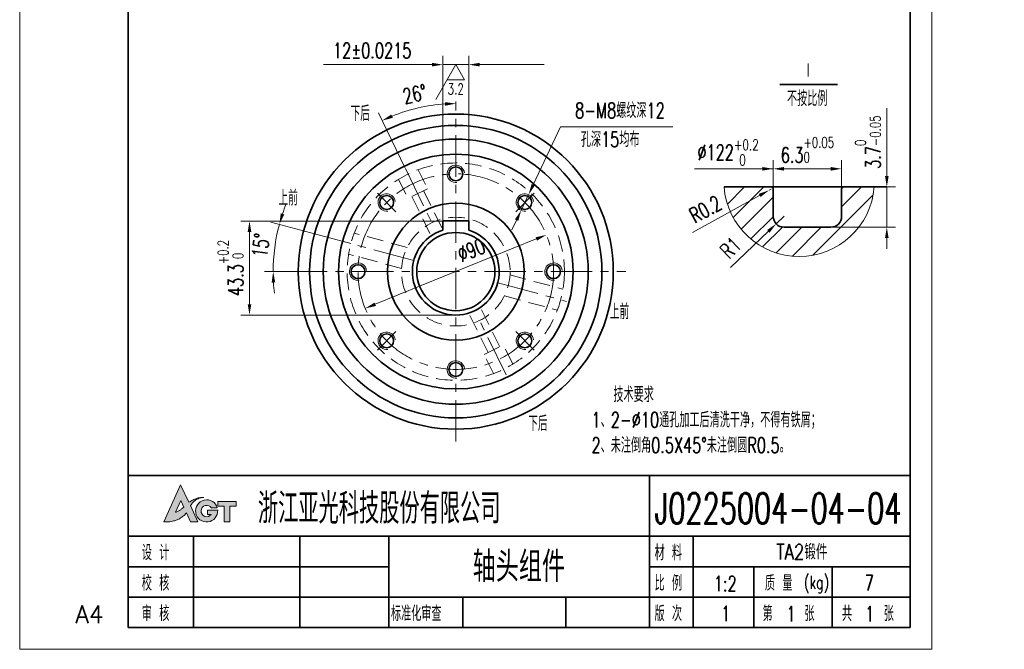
# Model space of a CAD drawing. Header units: millimetres. Extents: x -50 to 403, y -10 to 584.
# Tile 1 of 2: x -50 to 403, y -10 to 280. Entities that reach past the tile are written whole.
import ezdxf
from ezdxf.enums import TextEntityAlignment as Align

# ---------------------------------------------------------------- set-up
doc = ezdxf.new("R2010")
doc.units = ezdxf.units.MM
doc.header["$LTSCALE"] = 0.6
doc.linetypes.add('CENTER', pattern=[50.8, 31.75, -6.35, 6.35, -6.35])
doc.linetypes.add('DASHED', pattern=[19.05, 12.7, -6.35])
doc.layers.get('0').update_dxf_attribs({"lineweight": 35})
for name, color, linetype, lineweight in [('2细线层', 4, 'Continuous', 35), ('3中心线层', 1, 'CENTER', 35), ('4虚线层', 6, 'DASHED', 35), ('YGJ波浪线', 3, 'Continuous', 15), ('YGJ粗实线', 7, 'Continuous', 35), ('YGJ细实线', 3, 'Continuous', 15), ('YGJ细虚线', 2, 'DASHED', 15), ('尺寸线', 4, 'Continuous', 15), ('细实线', 2, 'Continuous', 15)]:
    doc.layers.add(name, color=color, linetype=linetype, lineweight=lineweight)
doc.layers.add('YGJ不打印图层', color=250, linetype='Continuous', lineweight=35, plot=False)
doc.styles.add('HC_GBDIM', font='romans', dxfattribs={"width": 0.667, "bigfont": 'gbcbig'})
doc.styles.add('标准', font='romans.shx', dxfattribs={"width": 0.7, "bigfont": 'hzdx.shx'})
doc.dimstyles.new('HC_GBDIM', dxfattribs={"dimtxt": 3.5, "dimasz": 2.5, "dimexe": 2, "dimexo": 0, "dimgap": 1.5, "dimtad": 1, "dimdec": 1, "dimzin": 0, "dimdsep": 46, "dimtxsty": 'HC_GBDIM', "dimcen": 2.5, "dimclrd": 3, "dimclre": 3, "dimclrt": 2, "dimadec": 0, "dimazin": 0, "dimtfac": 0.714286, "dimtdec": 1, "dimtmove": 0, "dimatfit": 3, "dimfxl": 1, "dimtzin": 0, "dimlwd": -1, "dimlwe": -1, "dimarcsym": 0})

# ---------------------------------------------------------------- blocks, each defined once
blk = doc.blocks.new('*U193')
at = {"layer": 'YGJ粗实线'}
for p, q in [((0, 0), (0, 287)), ((180, 287), (0, 287)), ((180, 287), (180, 0)), ((0, 0), (180, 0))]:
    blk.add_line(p, q, dxfattribs=at)
at = {"layer": 'YGJ细实线'}
for p, q in [((-25, -5), (-25, 292)), ((185, 292), (-25, 292)), ((185, 292), (185, -5)), ((-25, -5), (-25, 0)), ((-25, -5), (185, -5)), ((-25, -5), (0, -5))]:
    blk.add_line(p, q, dxfattribs=at)
at = {"layer": 'YGJ细虚线', "style": 'HC_GBDIM'}
blk.add_text('A4', height=4, dxfattribs=at).set_placement((-8.91, 3.04), align=Align.MIDDLE)
blk = doc.blocks.new('图标')
at = {"layer": 'YGJ细实线', "true_color": 0x0194a4}
h = blk.add_hatch(color=134, dxfattribs=at)
h.dxf.hatch_style = 1
edge = h.paths.add_edge_path()
edge.add_line((3171, -778.12), (3171.97, -780.18))
edge.add_line((3171.97, -780.18), (3173.62, -780.18))
edge.add_line((3173.62, -780.18), (3171.94, -776.47))
edge.add_spline(control_points=[(3171.94, -776.47), (3172.04, -776.33), (3172.28, -776.01), (3172.66, -775.54), (3173.17, -775.17), (3173.69, -774.88), (3174.3, -774.67), (3174.74, -774.61), (3174.99, -774.57)], knot_values=[0, 0, 0, 0, 0.506127, 1.21303, 1.808166, 2.393737, 2.961146, 3.730688, 3.730688, 3.730688, 3.730688], degree=3, periodic=0)
edge.add_spline(control_points=[(3174.99, -774.57), (3174.82, -774.57), (3174.47, -774.56), (3173.96, -774.65), (3173.44, -774.78), (3172.96, -774.98), (3172.46, -775.19), (3172.01, -775.44), (3171.7, -775.62), (3171.54, -775.71)], knot_values=[0, 0, 0, 0, 0.51474, 1.050592, 1.532108, 2.126606, 2.609842, 3.144291, 3.68733, 3.68733, 3.68733, 3.68733], degree=3, periodic=0)
edge.add_line((3171.54, -775.71), (3169.66, -771.68))
edge.add_line((3169.66, -771.68), (3165.83, -780.24))
edge.add_spline(control_points=[(3165.83, -780.24), (3166.43, -780.23), (3167.33, -780.21), (3168.46, -779.89), (3169.27, -779.6), (3169.96, -779.12), (3170.58, -778.65), (3170.88, -778.27), (3171, -778.12)], knot_values=[0, 0, 0, 0, 1.794018, 2.686483, 3.50397, 4.356695, 5.212459, 5.80159, 5.80159, 5.80159, 5.80159], degree=3, periodic=0)
edge = h.paths.add_edge_path(flags=16)
edge.add_spline(control_points=[(3170.4, -776.84), (3170.28, -776.94), (3170.07, -777.1), (3169.76, -777.36), (3169.45, -777.56), (3169.12, -777.78), (3168.79, -777.93), (3168.56, -777.98), (3168.46, -778.01)], knot_values=[0, 0, 0, 0, 0.461656, 0.781514, 1.214544, 1.57739, 1.966104, 2.284035, 2.284035, 2.284035, 2.284035], degree=3, periodic=0)
edge.add_line((3168.46, -778.01), (3169.69, -775.27))
edge.add_line((3169.69, -775.27), (3170.4, -776.84))
h = blk.add_hatch(color=134, dxfattribs=at)
h.dxf.hatch_style = 1
h.paths.add_polyline_path([(3178.21, -777.51), (3175.84, -777.51), (3175.84, -778.49), (3176.72, -778.49, -3.223034), (3176.78, -777.02), (3178.12, -777.02, 2.021246), (3175.66, -780.24, 0.434957)])
h = blk.add_hatch(color=134, dxfattribs=at)
h.dxf.hatch_style = 1
h.paths.add_polyline_path([(3178.27, -776.35), (3178.27, -776.62), (3179.71, -776.62), (3179.71, -780.24), (3181.02, -780.24), (3181.02, -776.62), (3182.47, -776.62), (3182.47, -775.51), (3178.27, -775.51)])
at = {"layer": 'YGJ细实线', "color": 134, "true_color": 0x0194a4}
for p, q in [((3165.83, -780.24), (3169.66, -771.68)), ((3171.54, -775.71), (3169.66, -771.68)), ((3168.46, -778.01), (3169.69, -775.27)), ((3170.4, -776.84), (3169.69, -775.27)), ((3173.62, -780.18), (3171.94, -776.47)), ((3176.78, -777.02), (3178.12, -777.02)), ((3178.27, -775.51), (3182.47, -775.51)), ((3178.27, -775.51), (3178.27, -776.35)), ((3178.27, -775.51), (3178.27, -776.62)), ((3178.27, -776.62), (3179.71, -776.62)), ((3179.71, -776.62), (3179.71, -780.24)), ((3181.02, -776.62), (3182.47, -776.62)), ((3181.02, -776.62), (3181.02, -780.24)), ((3182.47, -775.51), (3182.47, -776.62)), ((3171.97, -780.18), (3171, -778.12)), ((3175.84, -778.49), (3175.84, -777.51)), ((3175.84, -777.51), (3178.21, -777.51)), ((3175.84, -778.49), (3176.72, -778.49)), ((3171.97, -780.18), (3173.62, -780.18)), ((3179.71, -780.24), (3181.02, -780.24))]:
    blk.add_line(p, q, dxfattribs=at)
for centre, radius, start, end in [((3175.66, -777.69), 2.55, 15.2946, 4.0279), ((3175.68, -777.72), 1.3, 32.4416, 323.4921)]:
    blk.add_arc(centre, radius, start, end, dxfattribs=at)
for points in [[(3171.54, -775.71), (3172.01, -775.44), (3172.48, -775.19), (3172.92, -774.99), (3173.48, -774.78), (3173.95, -774.66), (3174.48, -774.58), (3174.99, -774.57)], [(3174.99, -774.57), (3174.23, -774.71), (3173.7, -774.9), (3173.18, -775.17), (3172.71, -775.53), (3172.24, -776.07), (3171.94, -776.47)], [(3168.46, -778.01), (3168.77, -777.92), (3169.12, -777.77), (3169.43, -777.57), (3169.79, -777.33), (3170.03, -777.13), (3170.4, -776.84)], [(3171, -778.12), (3170.62, -778.57), (3169.96, -779.12), (3169.24, -779.58), (3168.48, -779.88), (3167.62, -780.11), (3165.83, -780.24)]]:
    blk.add_spline(points, degree=3, dxfattribs=at)
blk = doc.blocks.new('HC_BTL_BLK')
at = {"layer": 'YGJ不打印图层'}
for p, q in [((-140.5, 21), (-140.5, 0)), ((-79.27, 7), (-79.27, 0))]:
    blk.add_line(p, q, dxfattribs=at)
at = {"layer": 'YGJ粗实线'}
for p, q in [((-180, 35), (0, 35)), ((-180, 35), (-180, 0)), ((-60, 35), (-60, 0)), ((0, 0), (0, 35)), ((-180, 21), (-60, 21)), ((-165, 21), (-165, 0)), ((-120, 21), (-120, 0)), ((-60, 21), (0, 21)), ((-50, 7), (-50, 21)), ((-120, 14), (-180, 14)), ((0, 14), (-60, 14)), ((-36, 7), (-36, 14)), ((-18, 7), (-18, 14)), ((-120, 7), (-180, 7)), ((-60, 7), (-120, 7)), ((-103, 7), (-103, 0)), ((0, 7), (-60, 7)), ((-60, 7), (-60, 0)), ((-60, 7), (-60, 0)), ((-50, 0), (-50, 7)), ((-36, 0), (-36, 7)), ((-18, 0), (-18, 7)), ((-180, 0), (0, 0))]:
    blk.add_line(p, q, dxfattribs=at)
at = {"layer": 'YGJ细实线'}
blk.add_blockref('图标', (-3337.63, 804.53), dxfattribs=at)
at = {"layer": 'YGJ粗实线', "style": '标准', "width": 0.7}
for s, height, p in [('设 计', 3.5, (-176.89, 15.48)), ('材 料', 3.5, (-58.86, 15.48)), ('校 核', 3.5, (-176.89, 8.48)), ('比 例', 3.5, (-58.86, 8.48)), ('质 量', 3.5, (-33.44, 8.48)), ('(kg)', 3, (-24.46, 8.9)), ('审 核', 3.5, (-176.89, 1.48)), ('标准化审查', 3.5, (-119.53, 1.48)), ('版 次', 3.5, (-58.86, 1.48)), ('第    张', 3.5, (-33.99, 1.48)), ('共    张', 3.5, (-15.73, 1.48))]:
    blk.add_text(s, height=height, dxfattribs=at).set_placement(p)
at = {"layer": 'YGJ粗实线', "style": '标准'}
for tag, p, width in [('设计', (-163.61, 15.42), 0.7), ('设计日期', (-139.9, 15.53), 0.5), ('校核', (-163.62, 8.27), 0.7), ('校核日期', (-139.91, 8.15), 0.5), ('审核', (-163.9, 1.17), 0.7), ('审核日期', (-139.93, 1.47), 0.5), ('标准化', (-102.02, 1.32), 0.7), ('标准化日期', (-78.22, 1.4), 0.5)]:
    blk.add_attdef(tag, p, '', height=3.5, dxfattribs=dict(at, width=width))
at = {"layer": 'YGJ细虚线', "style": '标准', "width": 0.7}
blk.add_text('浙江亚光科技股份有限公司', height=7, dxfattribs=at).set_placement((-150.17, 23.91))
at = {"layer": 'YGJ细虚线', "style": '标准'}
blk.add_attdef('图样代号', text='', height=7, dxfattribs=at).set_placement((-58.84, 23.93), (-2.02, 23.93), align=Align.FIT)
blk.add_attdef('图样名称', text='', height=7, rotation=359.9203, dxfattribs=at).set_placement((-118.11, 10.54), (-62.08, 10.46), align=Align.FIT)
at = {"layer": 'YGJ细虚线', "color": 2, "style": '标准'}
blk.add_attdef('材料名称', text='', height=3.5, dxfattribs=at).set_placement((-48.51, 15.65), (-1.4, 15.65), align=Align.FIT)
at = {"layer": 'YGJ细虚线', "style": '标准', "width": 0.7}
for tag, p in [('比例', (-42.58, 8.34)), ('版本号', (-42.46, 1.45)), ('页码', (-27.44, 1.39)), ('页数', (-9.32, 1.39))]:
    blk.add_attdef(tag, text='', height=3.5, dxfattribs=at).set_placement(p, align=Align.CENTER)
at = {"layer": 'YGJ细虚线', "color": 2, "style": '标准', "width": 0.7}
blk.add_attdef('重量', text='', height=3.5, dxfattribs=at).set_placement((-9.41, 8.55), align=Align.CENTER)
blk = doc.blocks.new('*D304')
at = {"layer": 'YGJ细实线', "color": 3}
for p, q in [((144.78, 187.08), (144.78, 263.03)), ((156.78, 187.08), (156.78, 263.03)), ((139.78, 259.03), (89.81, 259.03)), ((156.78, 259.03), (144.78, 259.03)), ((161.78, 259.03), (166.78, 259.03))]:
    blk.add_line(p, q, dxfattribs=at)
for points in [[(139.78, 258.2), (139.78, 259.87), (144.78, 259.03)], [(161.78, 259.87), (161.78, 258.2), (156.78, 259.03)]]:
    blk.add_solid(points, dxfattribs=at)
at = {"layer": 'YGJ细实线', "color": 2, "insert": (112.29, 265.53), "char_height": 7, "attachment_point": 5, "style": '标准'}
blk.add_mtext('12%%P0.0215', dxfattribs=at)
blk = doc.blocks.new('*D348')
at = {"layer": 'YGJ细实线', "color": 3}
blk.add_line((187.85, 178.81), (113.71, 148.75), dxfattribs=at)
for points in [[(188.16, 178.04), (187.53, 179.58), (192.48, 180.69)], [(113.39, 149.53), (114.02, 147.98), (109.07, 146.87)]]:
    blk.add_solid(points, dxfattribs=at)
at = {"layer": 'YGJ细实线', "color": 2, "insert": (157.91, 173.69), "char_height": 7, "attachment_point": 5, "rotation": 22.0672, "style": '标准'}
blk.add_mtext('%%c90{}{{\\H0.7x;}{}}', dxfattribs=at)
blk = doc.blocks.new('*D347')
at = {"layer": 'YGJ细实线', "color": 3}
for p, q in [((150.78, 187.08), (51.8, 187.08)), ((55.8, 148.78), (55.8, 182.08)), ((150.78, 143.78), (51.8, 143.78))]:
    blk.add_line(p, q, dxfattribs=at)
for points in [[(56.63, 182.08), (54.97, 182.08), (55.8, 187.08)], [(54.97, 148.78), (56.63, 148.78), (55.8, 143.78)]]:
    blk.add_solid(points, dxfattribs=at)
at = {"layer": 'YGJ细实线', "color": 2, "insert": (47.08, 165.43), "char_height": 7, "attachment_point": 5, "rotation": 90, "style": '标准'}
blk.add_mtext('43.3{}{{\\H0.7x;{\\S+0.2^  0;}}{}}', dxfattribs=at)
blk = doc.blocks.new('*D327')
at = {"layer": 'YGJ细实线', "color": 3}
blk.add_line((127.39, 211.72), (115.12, 236.88), dxfattribs=at)
blk.add_arc((150.78, 163.78), 77.33, 93.7053, 112.2947, dxfattribs=at)
for points in [[(145.81, 240.12), (145.75, 241.78), (150.78, 241.11)], [(121.1, 236.09), (121.78, 234.57), (116.88, 233.28)]]:
    blk.add_solid(points, dxfattribs=at)
at = {"layer": 'YGJ细实线', "color": 2, "insert": (131.92, 245.46), "char_height": 7, "attachment_point": 5, "rotation": 13, "style": '标准'}
blk.add_mtext('26%%d', dxfattribs=at)
blk = doc.blocks.new('*D329')
at = {"layer": 'YGJ细实线', "color": 3}
for p, q in [((296.92, 201.05), (296.92, 215.1)), ((328.42, 201.73), (328.42, 215.1)), ((301.92, 211.1), (323.42, 211.1))]:
    blk.add_line(p, q, dxfattribs=at)
for points in [[(301.92, 211.93), (301.92, 210.26), (296.92, 211.1)], [(323.42, 210.26), (323.42, 211.93), (328.42, 211.1)]]:
    blk.add_solid(points, dxfattribs=at)
at = {"layer": 'YGJ细实线', "color": 2, "insert": (312.67, 219.8), "char_height": 7, "attachment_point": 5, "style": '标准'}
blk.add_mtext('{6.3{\\H0.6978x;\\S+0.05^ 0;}}', dxfattribs=at)
blk = doc.blocks.new('*D330')
at = {"layer": 'YGJ细实线', "color": 3}
for p, q in [((349.22, 207.73), (349.22, 238.97)), ((349.22, 207.73), (349.22, 212.73)), ((337.28, 202.73), (353.22, 202.73)), ((349.22, 184.23), (349.22, 202.73)), ((320.69, 184.23), (353.22, 184.23)), ((349.22, 179.23), (349.22, 174.23))]:
    blk.add_line(p, q, dxfattribs=at)
for points in [[(348.39, 207.73), (350.05, 207.73), (349.22, 202.73)], [(350.05, 179.23), (348.39, 179.23), (349.22, 184.23)]]:
    blk.add_solid(points, dxfattribs=at)
at = {"layer": 'YGJ细实线', "color": 2, "insert": (340.52, 223.35), "char_height": 7, "attachment_point": 5, "rotation": 90, "style": '标准'}
blk.add_mtext('{3.7{\\H0.6978x;\\S0^ -0.05;}}', dxfattribs=at)
blk = doc.blocks.new('*D331')
at = {"layer": 'YGJ细实线', "color": 3}
for p, q in [((301.92, 189.23), (298.3, 185.78)), ((294.68, 182.33), (277.29, 165.76))]:
    blk.add_line(p, q, dxfattribs=at)
blk.add_solid([(295.25, 181.73), (294.1, 182.93), (298.3, 185.78)], dxfattribs=at)
at = {"layer": 'YGJ细实线', "color": 2, "insert": (277.34, 174.79), "char_height": 7, "attachment_point": 5, "rotation": 43.6165, "style": '标准'}
blk.add_mtext('R1', dxfattribs=at)
blk = doc.blocks.new('*D332')
at = {"layer": 'YGJ细实线', "color": 3}
for p, q in [((295.92, 201.73), (295.04, 201.24)), ((290.66, 198.82), (259.71, 181.72))]:
    blk.add_line(p, q, dxfattribs=at)
blk.add_solid([(291.07, 198.1), (290.26, 199.55), (295.04, 201.24)], dxfattribs=at)
at = {"layer": 'YGJ细实线', "color": 2, "insert": (265.73, 192.47), "char_height": 7, "attachment_point": 5, "rotation": 28.9243, "style": '标准'}
blk.add_mtext('R0.2', dxfattribs=at)
blk = doc.blocks.new('*D349')
at = {"layer": 'YGJ细实线', "color": 3}
for p, q in [((186.44, 203.74), (199.06, 230.48)), ((250.65, 230.48), (199.06, 230.48)), ((180.89, 191.98), (184.3, 199.22)), ((178.75, 187.46), (176.62, 182.94))]:
    blk.add_line(p, q, dxfattribs=at)
for points in [[(185.69, 204.1), (187.19, 203.38), (184.3, 199.22)], [(179.51, 187.11), (178, 187.82), (180.89, 191.98)]]:
    blk.add_solid(points, dxfattribs=at)
at = {"layer": 'YGJ细实线', "color": 2, "insert": (226.36, 237.91), "char_height": 7, "attachment_point": 5, "style": '标准'}
blk.add_mtext('8-M8螺纹深12{}{{\\H0.7x;}{}}', dxfattribs=at)
blk = doc.blocks.new('*D334')
at = {"layer": 'YGJ细实线', "color": 3}
for p, q in [((102.48, 176.72), (65.69, 186.58)), ((72.55, 163.78), (62.69, 163.78))]:
    blk.add_line(p, q, dxfattribs=at)
for start, end in [(158.1852, 161.5926), (165, 180), (183.4074, 186.8148)]:
    blk.add_arc((150.78, 163.78), 84.09, start, end, dxfattribs=at)
for points in [[(70.19, 190.57), (71.79, 190.09), (69.55, 185.54)], [(67.67, 158.81), (66, 158.76), (66.69, 163.78)]]:
    blk.add_solid(points, dxfattribs=at)
at = {"layer": 'YGJ细实线', "color": 2, "insert": (61, 175.89), "char_height": 7, "attachment_point": 5, "rotation": 82.3196, "style": '标准'}
blk.add_mtext('15%%d', dxfattribs=at)
blk = doc.blocks.new('粗糙度')
at = {"layer": '尺寸线'}
for p, q in [((0, 0), (4.62, 8)), ((0, 0), (-2.02, 3.5)), ((-2.02, 3.5), (2.02, 3.5))]:
    blk.add_line(p, q, dxfattribs=at)
at = {"layer": '尺寸线', "lineweight": -3, "style": '标准', "width": 0.7}
blk.add_attdef('粗糙度', text='', height=2.5, dxfattribs=at).set_placement((0.01, 5.6), align=Align.MIDDLE)

msp = doc.modelspace()

# ---------------------------------------------------------------- hatches: boundary and pattern name
at = {"layer": '细实线'}
h = msp.add_hatch(dxfattribs=at)
h.set_pattern_fill('ANSI31', color=2, scale=2, style=0)
h.set_pattern_definition([(45, (0, -27.0546), (-4.49013, 4.49013), [])])
h.paths.add_polyline_path([(274.296, 202.727, 0.9243445), (343.423, 202.727), (329.416, 202.727, 0.4142136), (328.416, 201.727), (328.416, 189.227, -0.4142136), (323.416, 184.227), (301.916, 184.227, -0.4142136), (296.916, 189.227), (296.916, 201.727, 0.4142136), (295.916, 202.727)])

# ---------------------------------------------------------------- linework, layer by layer
at = {"ltscale": 10}
for p, q in [((299.962, 249.83), (326.558, 249.83)), ((274.296, 202.727), (329.416, 202.727)), ((296.916, 201.727), (296.916, 189.227)), ((328.416, 201.727), (328.416, 189.227)), ((329.416, 202.727), (349.222, 202.727)), ((156.777, 187.081), (144.777, 187.081)), ((144.777, 187.081), (144.777, 182.86)), ((156.777, 187.081), (156.777, 182.86)), ((301.916, 184.227), (323.416, 184.227))]:
    msp.add_line(p, q, dxfattribs=at)
for centre, radius in [((150.777, 163.781), 72.5), ((150.777, 163.781), 67.3), ((150.777, 163.781), 61), ((150.777, 163.781), 54), ((150.777, 208.781), 3.2), ((118.957, 195.601), 3.2), ((150.777, 163.781), 31.5), ((182.597, 195.601), 3.2), ((150.777, 163.781), 18), ((105.777, 163.781), 3.2), ((195.777, 163.781), 3.2), ((118.957, 131.961), 3.2), ((182.597, 131.961), 3.2), ((150.777, 118.781), 3.2)]:
    msp.add_circle(centre, radius, dxfattribs=at)
for centre, radius, start, end in [((295.916, 201.727), 1, 0, 90), ((329.416, 201.727), 1, 90, 180), ((301.916, 189.227), 5, 180, 270), ((323.416, 189.227), 5, 270, 0), ((150.777, 163.781), 20, 107.4576, 72.5424)]:
    msp.add_arc(centre, radius, start, end, dxfattribs=at)
at = {"layer": '2细线层', "lineweight": 15}
for centre in [(150.777, 208.781), (118.957, 195.601), (182.597, 195.601), (105.777, 163.781), (195.777, 163.781), (118.957, 131.961), (182.597, 131.961), (150.777, 118.781)]:
    msp.add_arc(centre, 4, 7.2, 277.2, dxfattribs=at)
at = {"layer": '3中心线层', "lineweight": 15}
for p, q in [((150.777, 85.55), (150.777, 242.012)), ((127.627, 211.245), (139.818, 186.251)), ((114.715, 199.843), (123.2, 191.358)), ((186.839, 199.843), (178.354, 191.358)), ((131.459, 168.957), (99.767, 177.449)), ((72.546, 163.781), (229.008, 163.781)), ((170.096, 158.604), (201.787, 150.113)), ((173.927, 116.316), (161.736, 141.311)), ((114.715, 127.718), (123.2, 136.204)), ((186.839, 127.718), (178.354, 136.204))]:
    msp.add_line(p, q, dxfattribs=at)
msp.add_circle((150.777, 163.781), 45, dxfattribs=at)
at = {"layer": '4虚线层', "lineweight": 15}
for p, q in [((133.462, 210.687), (137.736, 201.924)), ((124.474, 206.303), (128.748, 197.541)), ((137.736, 201.924), (128.748, 197.541)), ((135.939, 201.048), (145.693, 181.048)), ((130.546, 198.417), (140.3, 178.418)), ((128.411, 174.95), (104.017, 181.486)), ((125.823, 165.291), (101.429, 171.827)), ((175.731, 162.271), (200.125, 155.734)), ((173.143, 152.611), (197.537, 146.075)), ((165.616, 126.514), (155.861, 146.514)), ((171.008, 129.144), (161.254, 149.144)), ((163.818, 125.637), (172.806, 130.021)), ((177.08, 121.258), (172.806, 130.021)), ((168.092, 116.874), (163.818, 125.637))]:
    msp.add_line(p, q, dxfattribs=at)
for radius in [50, 25]:
    msp.add_circle((150.777, 163.781), radius, dxfattribs=at)
at = {"layer": 'YGJ细实线'}
msp.add_line((166.777, 259.034), (191.503, 259.034), dxfattribs=at)
at = {"layer": '细实线'}
msp.add_arc((308.859, 205.449), 34.671, 184.50284, 355.49716, dxfattribs=at)

# ---------------------------------------------------------------- block references
at = {"layer": 'YGJ波浪线', "ltscale": 2, "xscale": 2, "yscale": 2, "zscale": 2}
msp.add_blockref('*U193', (0, 0), dxfattribs=at)
at = {"layer": 'YGJ波浪线', "ltscale": 2}
ref = msp.add_blockref('HC_BTL_BLK', (360, 0), dxfattribs=dict(at, xscale=2, yscale=2, zscale=2))
ref.add_attrib('图样名称', '轴头组件', dxfattribs={"layer": 'YGJ细虚线', "height": 14, "rotation": 359.92028, "style": '标准', "width": 0.8}).set_placement((179.808, 21.003), align=Align.CENTER)
ref.add_attrib('图样代号', 'J0225004-04-04', dxfattribs={"layer": 'YGJ细虚线', "height": 14, "style": '标准', "width": 0.595959}).set_placement((242.322, 47.864), (355.951, 47.864), align=Align.FIT)
ref.add_attrib('比例', '1:2', dxfattribs={"layer": 'YGJ细虚线', "height": 7, "style": '标准', "width": 0.7}).set_placement((274.844, 16.68), align=Align.CENTER)
ref.add_attrib('页码', '1', dxfattribs={"layer": 'YGJ细虚线', "height": 7, "style": '标准', "width": 0.7}).set_placement((305.112, 2.781), align=Align.CENTER)
ref.add_attrib('页数', '1', dxfattribs={"layer": 'YGJ细虚线', "height": 7, "style": '标准', "width": 0.7}).set_placement((341.351, 2.781), align=Align.CENTER)
ref.add_attrib('版本号', '1', dxfattribs={"layer": 'YGJ细虚线', "height": 7, "style": '标准', "width": 0.7}).set_placement((275.085, 2.908), align=Align.CENTER)
ref.add_attrib('材料名称', 'TA2锻件', dxfattribs={"layer": 'YGJ细虚线', "color": 2, "height": 7, "style": '标准', "width": 0.8}).set_placement((310.088, 31.308), align=Align.CENTER)
ref.add_attrib('重量', '7', dxfattribs={"layer": 'YGJ细虚线', "color": 2, "height": 7, "style": '标准', "width": 0.7}).set_placement((341.18, 17.1), align=Align.CENTER)
at = {"layer": '尺寸线'}
ref = msp.add_blockref('粗糙度', (150.777, 259.034), dxfattribs=dict(at, xscale=2, yscale=2, zscale=2, rotation=180))
ref.add_attrib('粗糙度', '3.2', dxfattribs={"lineweight": -3, "height": 5, "style": '标准', "width": 0.7}).set_placement((150.765, 247.827), align=Align.MIDDLE)

# ---------------------------------------------------------------- texts
at = {"layer": 'YGJ细实线', "color": 2, "style": '标准', "width": 0.667}
msp.add_text('上前', height=7, dxfattribs=at).set_placement((69.168, 194.231))
at = {"layer": 'YGJ细实线', "color": 2, "insert": (276.127, 218.637), "char_height": 7, "attachment_point": 5, "style": '标准'}
msp.add_mtext('\\A1;%%C122{}{\\H0.7143X;\\S+0.2^  0;}', dxfattribs=at)
at = {"layer": '细实线', "style": '标准', "width": 0.7}
for s, p in [('Ⅰ', (313.036, 252.784)), ('不按比例', (312.575, 239.919))]:
    msp.add_text(s, height=7, dxfattribs=at).set_placement(p, align=Align.CENTER)
at = {"layer": '细实线', "style": '标准', "width": 0.667}
for s, p in [('下后', (102.345, 233.12)), ('上前', (221.734, 141.912)), ('下后', (184.168, 90.428))]:
    msp.add_text(s, height=7, dxfattribs=at).set_placement(p)
at = {"layer": '细实线', "char_height": 7, "attachment_point": 1, "style": '标准'}
for s, insert, width in [('孔深15均布', (208.346, 228.143), 57.50075), ('   技术要求   \\P1、2-%%c10通孔加工后清洗干净，不得有铁屑；\\P2、未注倒角0.5X45%%D未注倒圆R0.5。', (213.263, 110.752), 137.49365)]:
    msp.add_mtext(s, dxfattribs=dict(at, insert=insert, width=width))

# ---------------------------------------------------------------- dimensions: what is measured, and where the dimension line sits
at = {"layer": 'YGJ细实线'}
for base, p1, p2, text, picture, middle in [((144.777, 259.034), (156.777, 187.081), (144.777, 187.081), '12%%P0.0215', '*D304', (112.294, 259.034)), ((328.416, 211.097), (296.916, 201.052), (328.416, 201.727), '{6.3{\\H0.6978x;\\S+0.05^ 0;}}', '*D329', (312.666, 211.097))]:
    dim = msp.add_linear_dim(base=base, p1=p1, p2=p2, text=text, dimstyle='HC_GBDIM', override={"dimscale": 2, "dimdec": 0, "dimtxsty": '标准'}, dxfattribs=at)
    dim.commit()
    dim.dimension.update_dxf_attribs({"geometry": picture, "text_midpoint": middle, "dimtype": 160})
dim = msp.add_angular_dim_2l(base=(139.124, 240.228), line1=((127.393, 211.725), (139.818, 186.251)), line2=((150.777, 85.55), (150.777, 242.012)), dimstyle='HC_GBDIM', override={"dimscale": 2, "dimdec": 0, "dimtxsty": '标准'}, dxfattribs=at)
dim.commit()
dim.dimension.update_dxf_attribs({"geometry": '*D327', "text_midpoint": (131.919, 245.463)})
for base, p1, p2, text, override, picture, middle in [((349.222, 202.727), (320.689, 184.227), (337.281, 202.727), '{3.7{\\H0.6978x;\\S0^ -0.05;}}', {"dimscale": 2, "dimdec": 0, "dimtxsty": '标准'}, '*D330', (349.222, 223.35)), ((55.8, 187.081), (150.777, 143.781), (150.777, 187.081), '43.3{}{{\\H0.7x;{\\S+0.2^  0;}}{}}', {"dimscale": 2, "dimdec": 2, "dimtxsty": '标准'}, '*D347', (55.8, 165.431))]:
    dim = msp.add_linear_dim(base=base, p1=p1, p2=p2, angle=90, text=text, dimstyle='HC_GBDIM', override=override, dxfattribs=at)
    dim.commit()
    dim.dimension.update_dxf_attribs({"geometry": picture, "text_midpoint": middle, "dimtype": 160})
for p1, p2, text, override, picture, middle in [((180.889, 191.983), (184.304, 199.218), '8-M8螺纹深12{}{{\\H0.7x;}{}}', {"dimscale": 2, "dimtoh": 1, "dimdec": 2, "dimlfac": 1, "dimtxsty": '标准', "dimtix": 0, "dimtofl": 1, "dimtmove": 0, "dimatfit": 3}, '*D349', (226.357, 230.484)), ((109.074, 146.875), (192.481, 180.687), '%%c90{}{{\\H0.7x;}{}}', {"dimscale": 2, "dimtoh": 2, "dimdec": 2, "dimlfac": 1, "dimtxsty": '标准', "dimtix": 0, "dimtofl": 0, "dimtmove": 0, "dimatfit": 0}, '*D348', (160.356, 167.664))]:
    dim = msp.add_diameter_dim_2p(p1=p1, p2=p2, text=text, dimstyle='HC_GBDIM', override=override, dxfattribs=at)
    dim.commit()
    dim.dimension.update_dxf_attribs({"geometry": picture, "text_midpoint": middle, "dimtype": 163})
for center, mpoint, text, picture, middle in [((295.916, 201.727), (295.04, 201.243), 'R0.2', '*D332', (268.869, 186.781)), ((301.916, 189.227), (298.296, 185.778), 'R1', '*D331', (281.828, 170.087))]:
    dim = msp.add_radius_dim(center=center, mpoint=mpoint, text=text, dimstyle='HC_GBDIM', override={"dimscale": 2, "dimdec": 0, "dimtxsty": '标准'}, dxfattribs=at)
    dim.commit()
    dim.dimension.update_dxf_attribs({"geometry": picture, "text_midpoint": middle, "dimtype": 164})
dim = msp.add_angular_dim_2l(base=(67.009, 171.11), line1=((131.459, 168.957), (102.481, 176.722)), line2=((72.546, 163.781), (229.008, 163.781)), dimstyle='HC_GBDIM', override={"dimscale": 2, "dimdec": 0, "dimtxsty": '标准'}, dxfattribs=at)
dim.commit()
dim.dimension.update_dxf_attribs({"geometry": '*D334', "text_midpoint": (67.443, 175.019), "dimtype": 162})

# ---------------------------------------------------------------- leaders
msp.add_leader([(296.916, 211.097), (260.74, 211.097)], dimstyle='HC_GBDIM', override={"dimscale": 2, "dimgap": 1.5, "dimtad": 0}, dxfattribs=at)

doc.saveas('drawing.dxf')
